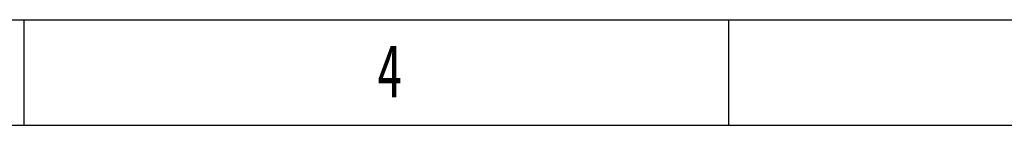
# Model space of a CAD drawing. Header units: millimetres. Extents: x -530 to 1563, y -566 to 914.
# Tile 9 of 15: x 586 to 914, y -566 to -531. Entities that reach past the tile are written whole.
import ezdxf

# ---------------------------------------------------------------- set-up
doc = ezdxf.new("R2010")
doc.units = ezdxf.units.MM
doc.styles.add('样式 1', font='SimSun.ttf', dxfattribs={"width": 0.7, "height": 2.5})

# ---------------------------------------------------------------- blocks, each defined once
blk = doc.blocks.new('图框')
at = {"lineweight": -3}
for p, q in [((38.17, 38.17), (2229.15, 38.17)), ((1210, 38.17), (1210, 0)), ((1464.79, 38.17), (1464.79, 0)), ((0, 0), (2267.32, 0))]:
    blk.add_line(p, q, dxfattribs=at)
at = {"lineweight": -3, "insert": (1337.69, 29.16), "char_height": 19.0852, "width": 9.3249, "attachment_point": 1, "style": '样式 1'}
blk.add_mtext('{\\fSimSun|b0|i0|c134|p2;4}', dxfattribs=at)

msp = doc.modelspace()

# ---------------------------------------------------------------- block references
at = {"xscale": 0.9233813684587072, "yscale": 0.9233813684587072, "zscale": 0.9233813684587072}
msp.add_blockref('图框', (-530.164, -565.846), dxfattribs=at)

doc.saveas('drawing.dxf')
